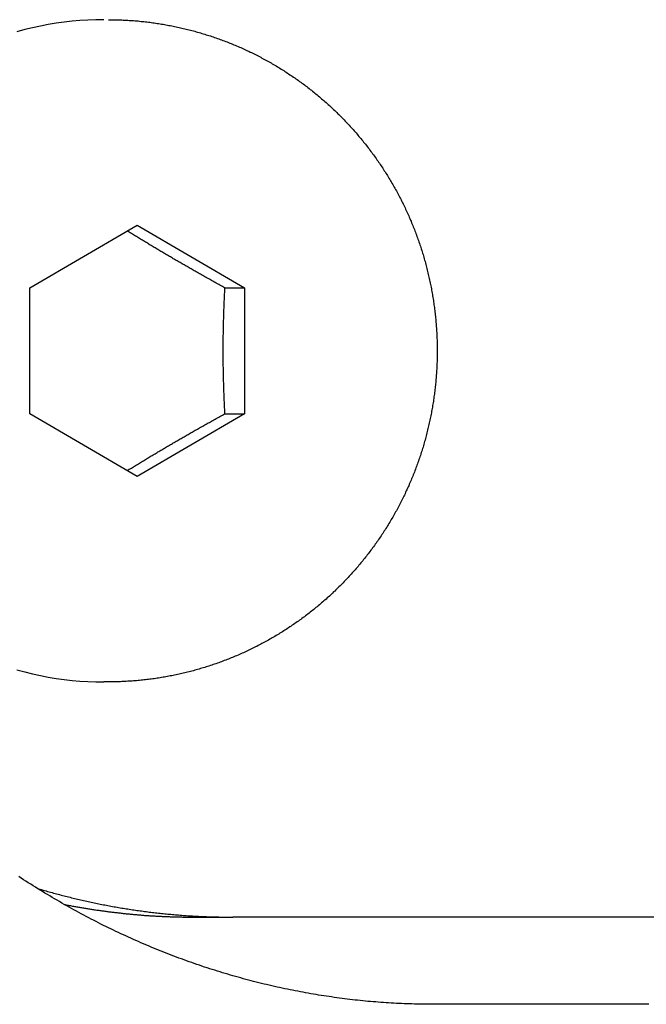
# Model space of a CAD drawing. Extents: x 987 to 2641, y 1244 to 2490.
# Tile 89 of 138: x 2503 to 2510, y 1841 to 1853. Entities that reach past the tile are written whole.
import ezdxf

# ---------------------------------------------------------------- set-up
doc = ezdxf.new("R2010")
doc.units = 0
doc.layers.add('KF_GRAVIS_8_REAR', color=7, linetype='CONTINUOUS')

# ---------------------------------------------------------------- blocks, each defined once
blk = doc.blocks.new('KF_GRAVIS_8_REAR')
at = {"layer": 'KF_GRAVIS_8_REAR'}
for p, q in [((-10.89474, -296.2783), (-9.66372, -295.55662)), ((-9.66372, -295.55662), (-8.43272, -296.27832)), ((-10.89475, -297.72168), (-10.89474, -296.2783)), ((-8.65846, -296.27832), (-8.43272, -296.27832)), ((-8.43272, -296.27832), (-8.43273, -297.7217)), ((-9.66375, -298.44338), (-10.89475, -297.72168)), ((-8.43273, -297.7217), (-9.66375, -298.44338)), ((-8.65847, -297.7217), (-8.43273, -297.7217)), ((-9.99367, -300.8), (-10.04576, -300.8)), ((-9.00267, -303.5), (-8.56855, -303.5)), ((46.58068, -303.5), (-8.56855, -303.5))]:
    blk.add_line(p, q, dxfattribs=at)
for points in [[(-10.0458, -293.2, 0), (-10.1376, -293.201, 0), (-10.2294, -293.205, 0), (-10.3211, -293.21, 0), (-10.4126, -293.218, 0), (-10.5039, -293.229, 0), (-10.5949, -293.241, 0), (-10.6855, -293.256, 0), (-10.7758, -293.273, 0), (-10.8657, -293.292, 0), (-10.9551, -293.314, 0), (-11.0439, -293.338, 0)], [(-11.0439, -300.662, 0), (-10.9551, -300.686, 0), (-10.8657, -300.708, 0), (-10.7758, -300.727, 0), (-10.6855, -300.744, 0), (-10.5949, -300.759, 0), (-10.5039, -300.771, 0), (-10.4126, -300.782, 0), (-10.3211, -300.79, 0), (-10.2294, -300.795, 0), (-10.1376, -300.799, 0), (-10.0458, -300.8, 0)], [(-9.99367, -293.2, 0), (-9.97668, -293.2, 0), (-9.9597, -293.2, 0), (-9.94272, -293.2, 0), (-9.92574, -293.201, 0), (-9.90876, -293.201, 0), (-9.89178, -293.201, 0), (-9.8748, -293.202, 0), (-9.85783, -293.202, 0), (-9.84086, -293.203, 0), (-9.82389, -293.204, 0), (-9.80693, -293.205, 0), (-9.78997, -293.206, 0), (-9.77302, -293.207, 0), (-9.75607, -293.208, 0), (-9.73912, -293.209, 0), (-9.72218, -293.21, 0), (-9.70525, -293.211, 0), (-9.68832, -293.213, 0), (-9.6714, -293.214, 0), (-9.65448, -293.215, 0), (-9.63757, -293.217, 0), (-9.62067, -293.219, 0), (-9.60378, -293.22, 0), (-9.5869, -293.222, 0), (-9.57002, -293.224, 0), (-9.55315, -293.226, 0), (-9.53629, -293.228, 0), (-9.51944, -293.23, 0), (-9.50261, -293.232, 0), (-9.48578, -293.235, 0), (-9.46896, -293.237, 0), (-9.45215, -293.239, 0), (-9.43536, -293.242, 0), (-9.41857, -293.245, 0), (-9.4018, -293.247, 0), (-9.38504, -293.25, 0), (-9.36829, -293.253, 0), (-9.35156, -293.256, 0), (-9.33483, -293.259, 0), (-9.31813, -293.262, 0), (-9.30143, -293.265, 0), (-9.28475, -293.268, 0), (-9.26809, -293.271, 0), (-9.25144, -293.274, 0), (-9.23481, -293.278, 0), (-9.21819, -293.281, 0), (-9.20159, -293.285, 0), (-9.185, -293.288, 0), (-9.16843, -293.292, 0), (-9.15188, -293.296, 0), (-9.13535, -293.3, 0), (-9.11883, -293.304, 0), (-9.10233, -293.308, 0), (-9.08585, -293.312, 0), (-9.06939, -293.316, 0), (-9.05295, -293.32, 0), (-9.03653, -293.324, 0), (-9.02012, -293.329, 0), (-9.00374, -293.333, 0), (-8.98738, -293.338, 0), (-8.97104, -293.342, 0), (-8.95472, -293.347, 0), (-8.93843, -293.352, 0), (-8.92215, -293.357, 0), (-8.9059, -293.362, 0), (-8.88967, -293.366, 0), (-8.87346, -293.372, 0), (-8.85728, -293.377, 0), (-8.84112, -293.382, 0), (-8.82498, -293.387, 0), (-8.80887, -293.392, 0), (-8.79279, -293.398, 0), (-8.77673, -293.403, 0), (-8.76069, -293.409, 0), (-8.74468, -293.414, 0), (-8.7287, -293.42, 0), (-8.71274, -293.426, 0), (-8.69681, -293.432, 0), (-8.68091, -293.438, 0), (-8.66503, -293.444, 0), (-8.64918, -293.45, 0), (-8.63337, -293.456, 0), (-8.61757, -293.462, 0), (-8.60181, -293.468, 0), (-8.58608, -293.475, 0), (-8.57037, -293.481, 0), (-8.5547, -293.488, 0), (-8.53905, -293.494, 0), (-8.52344, -293.501, 0), (-8.50785, -293.507, 0), (-8.4923, -293.514, 0), (-8.47677, -293.521, 0), (-8.46128, -293.528, 0), (-8.44582, -293.535, 0), (-8.43039, -293.542, 0), (-8.415, -293.549, 0), (-8.39964, -293.556, 0), (-8.3843, -293.563, 0), (-8.36901, -293.571, 0), (-8.35374, -293.578, 0), (-8.33851, -293.586, 0), (-8.32332, -293.593, 0), (-8.30815, -293.601, 0), (-8.29303, -293.608, 0), (-8.27793, -293.616, 0), (-8.26288, -293.624, 0), (-8.24786, -293.632, 0), (-8.23287, -293.64, 0), (-8.21792, -293.648, 0), (-8.20301, -293.656, 0), (-8.18813, -293.664, 0), (-8.17329, -293.672, 0), (-8.15849, -293.68, 0), (-8.14372, -293.689, 0), (-8.129, -293.697, 0), (-8.11431, -293.706, 0), (-8.09966, -293.714, 0), (-8.08505, -293.723, 0), (-8.07048, -293.731, 0), (-8.05594, -293.74, 0), (-8.04145, -293.749, 0), (-8.027, -293.758, 0), (-8.01259, -293.767, 0), (-7.99822, -293.776, 0), (-7.98389, -293.785, 0), (-7.9696, -293.794, 0), (-7.95535, -293.803, 0), (-7.94114, -293.812, 0), (-7.92698, -293.821, 0), (-7.91286, -293.831, 0), (-7.89878, -293.84, 0), (-7.88474, -293.85, 0), (-7.87075, -293.859, 0), (-7.8568, -293.869, 0), (-7.8429, -293.879, 0), (-7.82904, -293.888, 0), (-7.81523, -293.898, 0), (-7.80145, -293.908, 0), (-7.78773, -293.918, 0), (-7.77405, -293.928, 0), (-7.76042, -293.938, 0), (-7.74683, -293.948, 0), (-7.73329, -293.958, 0), (-7.71979, -293.968, 0), (-7.70634, -293.979, 0), (-7.69294, -293.989, 0), (-7.67959, -294, 0), (-7.66628, -294.01, 0), (-7.65302, -294.021, 0), (-7.63981, -294.031, 0), (-7.62665, -294.042, 0), (-7.61354, -294.052, 0), (-7.60047, -294.063, 0), (-7.58746, -294.074, 0), (-7.57449, -294.085, 0), (-7.56158, -294.096, 0), (-7.54871, -294.107, 0), (-7.53589, -294.118, 0), (-7.52312, -294.129, 0), (-7.5104, -294.14, 0), (-7.49774, -294.151, 0), (-7.48512, -294.163, 0), (-7.47256, -294.174, 0), (-7.46004, -294.185, 0), (-7.44758, -294.197, 0), (-7.43517, -294.208, 0), (-7.42281, -294.22, 0), (-7.4105, -294.232, 0), (-7.39825, -294.243, 0), (-7.38604, -294.255, 0), (-7.37389, -294.267, 0), (-7.3618, -294.279, 0), (-7.34975, -294.29, 0), (-7.33776, -294.302, 0), (-7.32583, -294.314, 0), (-7.31394, -294.326, 0), (-7.30212, -294.338, 0), (-7.29034, -294.351, 0), (-7.27862, -294.363, 0), (-7.26696, -294.375, 0), (-7.25535, -294.387, 0), (-7.24379, -294.4, 0), (-7.23229, -294.412, 0), (-7.22085, -294.425, 0), (-7.20946, -294.437, 0), (-7.19813, -294.45, 0), (-7.18685, -294.462, 0), (-7.17563, -294.475, 0), (-7.16447, -294.488, 0), (-7.15336, -294.5, 0), (-7.14232, -294.513, 0), (-7.13132, -294.526, 0), (-7.12039, -294.539, 0), (-7.10952, -294.552, 0), (-7.0987, -294.565, 0), (-7.08794, -294.578, 0), (-7.07724, -294.591, 0), (-7.0666, -294.604, 0), (-7.05601, -294.617, 0), (-7.04549, -294.63, 0), (-7.03503, -294.644, 0), (-7.02462, -294.657, 0), (-7.01428, -294.67, 0), (-7.00399, -294.684, 0), (-6.99377, -294.697, 0), (-6.98361, -294.711, 0), (-6.9735, -294.724, 0), (-6.96346, -294.738, 0), (-6.95348, -294.752, 0), (-6.94356, -294.765, 0), (-6.9337, -294.779, 0), (-6.92391, -294.793, 0), (-6.91417, -294.807, 0), (-6.9045, -294.82, 0), (-6.89489, -294.834, 0), (-6.88535, -294.848, 0), (-6.87586, -294.862, 0), (-6.86644, -294.876, 0), (-6.85709, -294.89, 0), (-6.84779, -294.904, 0), (-6.83856, -294.919, 0), (-6.82939, -294.933, 0), (-6.82029, -294.947, 0), (-6.81125, -294.961, 0), (-6.80227, -294.976, 0), (-6.79336, -294.99, 0), (-6.78451, -295.004, 0), (-6.77573, -295.019, 0), (-6.76701, -295.033, 0), (-6.75835, -295.048, 0), (-6.74976, -295.062, 0), (-6.74123, -295.077, 0), (-6.73277, -295.091, 0), (-6.72438, -295.106, 0), (-6.71605, -295.121, 0), (-6.70778, -295.135, 0), (-6.69958, -295.15, 0), (-6.69145, -295.165, 0), (-6.68338, -295.18, 0), (-6.67537, -295.195, 0), (-6.66744, -295.21, 0), (-6.65956, -295.224, 0), (-6.65176, -295.239, 0), (-6.64402, -295.254, 0), (-6.63635, -295.269, 0), (-6.62874, -295.285, 0), (-6.6212, -295.3, 0), (-6.61373, -295.315, 0), (-6.60633, -295.33, 0), (-6.59899, -295.345, 0), (-6.59172, -295.36, 0), (-6.58452, -295.376, 0), (-6.57738, -295.391, 0), (-6.57031, -295.406, 0), (-6.56331, -295.422, 0), (-6.55638, -295.437, 0), (-6.54951, -295.452, 0), (-6.54272, -295.468, 0), (-6.53599, -295.483, 0), (-6.52933, -295.499, 0), (-6.52274, -295.514, 0), (-6.51622, -295.53, 0), (-6.50977, -295.546, 0), (-6.50338, -295.561, 0), (-6.49707, -295.577, 0), (-6.49082, -295.592, 0), (-6.48464, -295.608, 0), (-6.47854, -295.624, 0), (-6.4725, -295.64, 0), (-6.46653, -295.655, 0), (-6.46063, -295.671, 0), (-6.45481, -295.687, 0), (-6.44905, -295.703, 0), (-6.44336, -295.719, 0), (-6.43774, -295.735, 0), (-6.4322, -295.751, 0), (-6.42672, -295.767, 0), (-6.42132, -295.783, 0), (-6.41598, -295.799, 0), (-6.41072, -295.815, 0), (-6.40553, -295.831, 0), (-6.40041, -295.847, 0), (-6.39536, -295.863, 0), (-6.39039, -295.879, 0), (-6.38548, -295.895, 0), (-6.38065, -295.911, 0), (-6.37589, -295.927, 0), (-6.3712, -295.944, 0), (-6.36658, -295.96, 0), (-6.36203, -295.976, 0), (-6.35756, -295.992, 0), (-6.35316, -296.009, 0), (-6.34883, -296.025, 0), (-6.34457, -296.041, 0), (-6.34039, -296.057, 0), (-6.33628, -296.074, 0), (-6.33224, -296.09, 0), (-6.32827, -296.107, 0), (-6.32437, -296.123, 0), (-6.32055, -296.139, 0), (-6.3168, -296.156, 0), (-6.31312, -296.172, 0), (-6.30952, -296.189, 0), (-6.30598, -296.205, 0), (-6.30252, -296.222, 0), (-6.29914, -296.238, 0), (-6.29582, -296.255, 0), (-6.29258, -296.271, 0), (-6.28941, -296.288, 0), (-6.28632, -296.304, 0), (-6.28329, -296.321, 0), (-6.28034, -296.338, 0), (-6.27746, -296.354, 0), (-6.27466, -296.371, 0), (-6.27193, -296.387, 0), (-6.26927, -296.404, 0), (-6.26668, -296.421, 0), (-6.26417, -296.437, 0), (-6.26173, -296.454, 0), (-6.25937, -296.471, 0), (-6.25707, -296.488, 0), (-6.25485, -296.504, 0), (-6.25271, -296.521, 0), (-6.25064, -296.538, 0), (-6.24864, -296.554, 0), (-6.24671, -296.571, 0), (-6.24486, -296.588, 0), (-6.24308, -296.605, 0), (-6.24137, -296.621, 0), (-6.23974, -296.638, 0), (-6.23819, -296.655, 0), (-6.2367, -296.672, 0), (-6.23529, -296.689, 0), (-6.23395, -296.705, 0), (-6.23269, -296.722, 0), (-6.2315, -296.739, 0), (-6.23039, -296.756, 0), (-6.22934, -296.773, 0), (-6.22838, -296.789, 0), (-6.22748, -296.806, 0), (-6.22666, -296.823, 0), (-6.22592, -296.84, 0), (-6.22525, -296.857, 0), (-6.22465, -296.874, 0), (-6.22413, -296.89, 0), (-6.22368, -296.907, 0), (-6.2233, -296.924, 0), (-6.223, -296.941, 0), (-6.22278, -296.958, 0), (-6.22263, -296.975, 0), (-6.22255, -296.992, 0), (-6.22255, -297.008, 0), (-6.22262, -297.025, 0), (-6.22277, -297.042, 0), (-6.22299, -297.059, 0), (-6.22328, -297.076, 0), (-6.22365, -297.093, 0), (-6.2241, -297.11, 0), (-6.22462, -297.126, 0), (-6.22521, -297.143, 0), (-6.22588, -297.16, 0), (-6.22663, -297.177, 0), (-6.22744, -297.194, 0), (-6.22834, -297.211, 0), (-6.2293, -297.227, 0), (-6.23034, -297.244, 0), (-6.23146, -297.261, 0), (-6.23265, -297.278, 0), (-6.23391, -297.295, 0), (-6.23525, -297.311, 0), (-6.23666, -297.328, 0), (-6.23815, -297.345, 0), (-6.23971, -297.362, 0), (-6.24134, -297.379, 0), (-6.24305, -297.395, 0), (-6.24483, -297.412, 0), (-6.24668, -297.429, 0), (-6.24861, -297.446, 0), (-6.25061, -297.462, 0), (-6.25269, -297.479, 0), (-6.25484, -297.496, 0), (-6.25706, -297.512, 0), (-6.25935, -297.529, 0), (-6.26172, -297.546, 0), (-6.26416, -297.563, 0), (-6.26668, -297.579, 0), (-6.26927, -297.596, 0), (-6.27193, -297.613, 0), (-6.27466, -297.629, 0), (-6.27747, -297.646, 0), (-6.28035, -297.662, 0), (-6.28331, -297.679, 0), (-6.28633, -297.696, 0), (-6.28943, -297.712, 0), (-6.2926, -297.729, 0), (-6.29585, -297.745, 0), (-6.29917, -297.762, 0), (-6.30256, -297.778, 0), (-6.30602, -297.795, 0), (-6.30955, -297.811, 0), (-6.31316, -297.828, 0), (-6.31684, -297.844, 0), (-6.32059, -297.861, 0), (-6.32442, -297.877, 0), (-6.32831, -297.893, 0), (-6.33228, -297.91, 0), (-6.33632, -297.926, 0), (-6.34043, -297.943, 0), (-6.34462, -297.959, 0), (-6.34887, -297.975, 0), (-6.3532, -297.991, 0), (-6.3576, -298.008, 0), (-6.36207, -298.024, 0), (-6.36662, -298.04, 0), (-6.37123, -298.056, 0), (-6.37592, -298.073, 0), (-6.38068, -298.089, 0), (-6.38551, -298.105, 0), (-6.39041, -298.121, 0), (-6.39538, -298.137, 0), (-6.40042, -298.153, 0), (-6.40554, -298.169, 0), (-6.41073, -298.185, 0), (-6.41598, -298.201, 0), (-6.42131, -298.217, 0), (-6.42671, -298.233, 0), (-6.43218, -298.249, 0), (-6.43772, -298.265, 0), (-6.44334, -298.281, 0), (-6.44902, -298.297, 0), (-6.45477, -298.313, 0), (-6.4606, -298.329, 0), (-6.46649, -298.345, 0), (-6.47246, -298.36, 0), (-6.4785, -298.376, 0), (-6.4846, -298.392, 0), (-6.49078, -298.408, 0), (-6.49702, -298.423, 0), (-6.50334, -298.439, 0), (-6.50972, -298.454, 0), (-6.51618, -298.47, 0), (-6.5227, -298.486, 0), (-6.52929, -298.501, 0), (-6.53595, -298.517, 0), (-6.54268, -298.532, 0), (-6.54948, -298.548, 0), (-6.55634, -298.563, 0), (-6.56328, -298.578, 0), (-6.57028, -298.594, 0), (-6.57735, -298.609, 0), (-6.58449, -298.624, 0), (-6.5917, -298.64, 0), (-6.59897, -298.655, 0), (-6.60631, -298.67, 0), (-6.61372, -298.685, 0), (-6.62119, -298.7, 0), (-6.62874, -298.715, 0), (-6.63634, -298.731, 0), (-6.64402, -298.746, 0), (-6.65176, -298.761, 0), (-6.65957, -298.775, 0), (-6.66744, -298.79, 0), (-6.67539, -298.805, 0), (-6.68339, -298.82, 0), (-6.69146, -298.835, 0), (-6.6996, -298.85, 0), (-6.7078, -298.865, 0), (-6.71607, -298.879, 0), (-6.72441, -298.894, 0), (-6.73281, -298.909, 0), (-6.74127, -298.923, 0), (-6.7498, -298.938, 0), (-6.75839, -298.952, 0), (-6.76705, -298.967, 0), (-6.77577, -298.981, 0), (-6.78455, -298.996, 0), (-6.7934, -299.01, 0), (-6.80232, -299.024, 0), (-6.81129, -299.039, 0), (-6.82033, -299.053, 0), (-6.82944, -299.067, 0), (-6.83861, -299.081, 0), (-6.84784, -299.096, 0), (-6.85713, -299.11, 0), (-6.86648, -299.124, 0), (-6.8759, -299.138, 0), (-6.88538, -299.152, 0), (-6.89493, -299.166, 0), (-6.90453, -299.18, 0), (-6.9142, -299.193, 0), (-6.92393, -299.207, 0), (-6.93372, -299.221, 0), (-6.94358, -299.235, 0), (-6.95349, -299.248, 0), (-6.96347, -299.262, 0), (-6.9735, -299.276, 0), (-6.9836, -299.289, 0), (-6.99376, -299.303, 0), (-7.00398, -299.316, 0), (-7.01426, -299.33, 0), (-7.0246, -299.343, 0), (-7.035, -299.356, 0), (-7.04546, -299.37, 0), (-7.05598, -299.383, 0), (-7.06656, -299.396, 0), (-7.0772, -299.409, 0), (-7.0879, -299.422, 0), (-7.09866, -299.435, 0), (-7.10948, -299.448, 0), (-7.12035, -299.461, 0), (-7.13128, -299.474, 0), (-7.14227, -299.487, 0), (-7.15332, -299.5, 0), (-7.16443, -299.512, 0), (-7.17559, -299.525, 0), (-7.18681, -299.538, 0), (-7.19809, -299.55, 0), (-7.20942, -299.563, 0), (-7.22081, -299.575, 0), (-7.23226, -299.588, 0), (-7.24376, -299.6, 0), (-7.25532, -299.613, 0), (-7.26693, -299.625, 0), (-7.2786, -299.637, 0), (-7.29032, -299.649, 0), (-7.3021, -299.662, 0), (-7.31393, -299.674, 0), (-7.32582, -299.686, 0), (-7.33776, -299.698, 0), (-7.34975, -299.71, 0), (-7.3618, -299.721, 0), (-7.3739, -299.733, 0), (-7.38605, -299.745, 0), (-7.39825, -299.757, 0), (-7.41051, -299.768, 0), (-7.42282, -299.78, 0), (-7.43518, -299.792, 0), (-7.4476, -299.803, 0), (-7.46006, -299.815, 0), (-7.47258, -299.826, 0), (-7.48515, -299.837, 0), (-7.49777, -299.849, 0), (-7.51044, -299.86, 0), (-7.52316, -299.871, 0), (-7.53592, -299.882, 0), (-7.54874, -299.893, 0), (-7.56161, -299.904, 0), (-7.57453, -299.915, 0), (-7.5875, -299.926, 0), (-7.60052, -299.937, 0), (-7.61358, -299.947, 0), (-7.62669, -299.958, 0), (-7.63986, -299.969, 0), (-7.65307, -299.979, 0), (-7.66632, -299.99, 0), (-7.67963, -300, 0), (-7.69298, -300.011, 0), (-7.70638, -300.021, 0), (-7.71982, -300.032, 0), (-7.73332, -300.042, 0), (-7.74685, -300.052, 0), (-7.76044, -300.062, 0), (-7.77407, -300.072, 0), (-7.78775, -300.082, 0), (-7.80147, -300.092, 0), (-7.81523, -300.102, 0), (-7.82904, -300.112, 0), (-7.8429, -300.121, 0), (-7.8568, -300.131, 0), (-7.87074, -300.141, 0), (-7.88473, -300.15, 0), (-7.89876, -300.16, 0), (-7.91284, -300.169, 0), (-7.92696, -300.179, 0), (-7.94112, -300.188, 0), (-7.95532, -300.197, 0), (-7.96957, -300.206, 0), (-7.98386, -300.215, 0), (-7.99819, -300.224, 0), (-8.01256, -300.233, 0), (-8.02697, -300.242, 0), (-8.04142, -300.251, 0), (-8.05591, -300.26, 0), (-8.07044, -300.269, 0), (-8.08502, -300.277, 0), (-8.09963, -300.286, 0), (-8.11428, -300.294, 0), (-8.12897, -300.303, 0), (-8.14369, -300.311, 0), (-8.15846, -300.32, 0), (-8.17326, -300.328, 0), (-8.1881, -300.336, 0), (-8.20298, -300.344, 0), (-8.2179, -300.352, 0), (-8.23285, -300.36, 0), (-8.24784, -300.368, 0), (-8.26286, -300.376, 0), (-8.27792, -300.384, 0), (-8.29301, -300.392, 0), (-8.30814, -300.399, 0), (-8.32331, -300.407, 0), (-8.33851, -300.414, 0), (-8.35374, -300.422, 0), (-8.36901, -300.429, 0), (-8.38431, -300.436, 0), (-8.39964, -300.444, 0), (-8.415, -300.451, 0), (-8.4304, -300.458, 0), (-8.44583, -300.465, 0), (-8.4613, -300.472, 0), (-8.47679, -300.479, 0), (-8.49231, -300.486, 0), (-8.50787, -300.493, 0), (-8.52346, -300.499, 0), (-8.53907, -300.506, 0), (-8.55472, -300.512, 0), (-8.5704, -300.519, 0), (-8.5861, -300.525, 0), (-8.60184, -300.532, 0), (-8.6176, -300.538, 0), (-8.63339, -300.544, 0), (-8.64921, -300.55, 0), (-8.66506, -300.556, 0), (-8.68094, -300.562, 0), (-8.69684, -300.568, 0), (-8.71277, -300.574, 0), (-8.72872, -300.58, 0), (-8.74471, -300.585, 0), (-8.76071, -300.591, 0), (-8.77675, -300.597, 0), (-8.79281, -300.602, 0), (-8.80889, -300.608, 0), (-8.825, -300.613, 0), (-8.84113, -300.618, 0), (-8.85729, -300.623, 0), (-8.87347, -300.628, 0), (-8.88968, -300.634, 0), (-8.9059, -300.638, 0), (-8.92215, -300.643, 0), (-8.93843, -300.648, 0), (-8.95472, -300.653, 0), (-8.97104, -300.658, 0), (-8.98738, -300.662, 0), (-9.00374, -300.667, 0), (-9.02012, -300.671, 0), (-9.03652, -300.676, 0), (-9.05294, -300.68, 0), (-9.06938, -300.684, 0), (-9.08584, -300.688, 0), (-9.10232, -300.692, 0), (-9.11881, -300.696, 0), (-9.13533, -300.7, 0), (-9.15186, -300.704, 0), (-9.16842, -300.708, 0), (-9.18498, -300.712, 0), (-9.20157, -300.715, 0), (-9.21817, -300.719, 0), (-9.23479, -300.722, 0), (-9.25142, -300.726, 0), (-9.26807, -300.729, 0), (-9.28474, -300.732, 0), (-9.30142, -300.735, 0), (-9.31811, -300.738, 0), (-9.33482, -300.742, 0), (-9.35154, -300.744, 0), (-9.36828, -300.747, 0), (-9.38502, -300.75, 0), (-9.40178, -300.753, 0), (-9.41856, -300.756, 0), (-9.43534, -300.758, 0), (-9.45214, -300.761, 0), (-9.46895, -300.763, 0), (-9.48576, -300.765, 0), (-9.50259, -300.768, 0), (-9.51943, -300.77, 0), (-9.53628, -300.772, 0), (-9.55314, -300.774, 0), (-9.57001, -300.776, 0), (-9.58689, -300.778, 0), (-9.60377, -300.78, 0), (-9.62067, -300.781, 0), (-9.63757, -300.783, 0), (-9.65448, -300.785, 0), (-9.67139, -300.786, 0), (-9.68831, -300.787, 0), (-9.70524, -300.789, 0), (-9.72218, -300.79, 0), (-9.73912, -300.791, 0), (-9.75606, -300.792, 0), (-9.77301, -300.793, 0), (-9.78997, -300.794, 0), (-9.80693, -300.795, 0), (-9.82389, -300.796, 0), (-9.84086, -300.797, 0), (-9.85783, -300.798, 0), (-9.8748, -300.798, 0), (-9.89178, -300.799, 0), (-9.90876, -300.799, 0), (-9.92574, -300.799, 0), (-9.94272, -300.8, 0), (-9.9597, -300.8, 0), (-9.97668, -300.8, 0), (-9.99367, -300.8, 0)], [(-6.27847, -304.5, 0), (-6.30778, -304.5, 0), (-6.33712, -304.5, 0), (-6.36649, -304.5, 0), (-6.39587, -304.499, 0), (-6.42527, -304.499, 0), (-6.4547, -304.498, 0), (-6.48414, -304.497, 0), (-6.5136, -304.496, 0), (-6.54308, -304.496, 0), (-6.57258, -304.495, 0), (-6.60209, -304.493, 0), (-6.63163, -304.492, 0), (-6.66118, -304.491, 0), (-6.69074, -304.489, 0), (-6.72032, -304.488, 0), (-6.74992, -304.486, 0), (-6.77953, -304.484, 0), (-6.80916, -304.482, 0), (-6.8388, -304.48, 0), (-6.86845, -304.478, 0), (-6.89812, -304.476, 0), (-6.9278, -304.473, 0), (-6.95749, -304.471, 0), (-6.9872, -304.468, 0), (-7.01691, -304.466, 0), (-7.04664, -304.463, 0), (-7.07637, -304.46, 0), (-7.10612, -304.457, 0), (-7.13587, -304.454, 0), (-7.16564, -304.451, 0), (-7.19541, -304.447, 0), (-7.22519, -304.444, 0), (-7.25498, -304.44, 0), (-7.28478, -304.437, 0), (-7.31458, -304.433, 0), (-7.34439, -304.429, 0), (-7.3742, -304.425, 0), (-7.40402, -304.421, 0), (-7.43385, -304.416, 0), (-7.46368, -304.412, 0), (-7.49351, -304.408, 0), (-7.52335, -304.403, 0), (-7.55319, -304.398, 0), (-7.58303, -304.394, 0), (-7.61287, -304.389, 0), (-7.64272, -304.384, 0), (-7.67257, -304.379, 0), (-7.70242, -304.373, 0), (-7.73227, -304.368, 0), (-7.76211, -304.362, 0), (-7.79196, -304.357, 0), (-7.82181, -304.351, 0), (-7.85166, -304.345, 0), (-7.8815, -304.339, 0), (-7.91134, -304.333, 0), (-7.94118, -304.327, 0), (-7.97102, -304.321, 0), (-8.00085, -304.315, 0), (-8.03067, -304.308, 0), (-8.0605, -304.302, 0), (-8.09031, -304.295, 0), (-8.12013, -304.288, 0), (-8.14993, -304.281, 0), (-8.17973, -304.274, 0), (-8.20953, -304.267, 0), (-8.23931, -304.26, 0), (-8.26909, -304.253, 0), (-8.29886, -304.245, 0), (-8.32862, -304.237, 0), (-8.35837, -304.23, 0), (-8.38811, -304.222, 0), (-8.41784, -304.214, 0), (-8.44756, -304.206, 0), (-8.47727, -304.198, 0), (-8.50697, -304.19, 0), (-8.53666, -304.181, 0), (-8.56633, -304.173, 0), (-8.59599, -304.164, 0), (-8.62564, -304.155, 0), (-8.65528, -304.147, 0), (-8.6849, -304.138, 0), (-8.7145, -304.129, 0), (-8.74409, -304.12, 0), (-8.77367, -304.11, 0), (-8.80322, -304.101, 0), (-8.83277, -304.091, 0), (-8.86229, -304.082, 0), (-8.8918, -304.072, 0), (-8.92129, -304.062, 0), (-8.95075, -304.052, 0), (-8.9802, -304.042, 0), (-9.00962, -304.032, 0), (-9.03902, -304.022, 0), (-9.0684, -304.011, 0), (-9.09776, -304.001, 0), (-9.12709, -303.99, 0), (-9.15641, -303.98, 0), (-9.18569, -303.969, 0), (-9.21496, -303.958, 0), (-9.24419, -303.947, 0), (-9.27341, -303.936, 0), (-9.3026, -303.924, 0), (-9.33176, -303.913, 0), (-9.3609, -303.902, 0), (-9.39001, -303.89, 0), (-9.4191, -303.878, 0), (-9.44815, -303.866, 0), (-9.47719, -303.855, 0), (-9.50619, -303.843, 0), (-9.53517, -303.83, 0), (-9.56411, -303.818, 0), (-9.59303, -303.806, 0), (-9.62192, -303.793, 0), (-9.65079, -303.781, 0), (-9.67962, -303.768, 0), (-9.70842, -303.755, 0), (-9.73719, -303.742, 0), (-9.76593, -303.729, 0), (-9.79464, -303.716, 0), (-9.82332, -303.703, 0), (-9.85197, -303.69, 0), (-9.88059, -303.676, 0), (-9.90917, -303.663, 0), (-9.93772, -303.649, 0), (-9.96624, -303.635, 0), (-9.99473, -303.622, 0), (-10.0232, -303.608, 0), (-10.0516, -303.594, 0), (-10.08, -303.579, 0), (-10.1083, -303.565, 0), (-10.1366, -303.551, 0), (-10.1649, -303.536, 0), (-10.1932, -303.522, 0), (-10.2214, -303.507, 0), (-10.2495, -303.492, 0), (-10.2777, -303.477, 0), (-10.3058, -303.462, 0), (-10.3338, -303.447, 0), (-10.3618, -303.432, 0), (-10.3898, -303.416, 0), (-10.4178, -303.401, 0), (-10.4457, -303.385, 0), (-10.4735, -303.37, 0), (-10.5014, -303.354, 0), (-10.5291, -303.338, 0), (-10.5569, -303.322, 0), (-10.5846, -303.306, 0), (-10.6123, -303.29, 0), (-10.6399, -303.273, 0), (-10.6675, -303.257, 0), (-10.695, -303.241, 0), (-10.7225, -303.224, 0), (-10.75, -303.207, 0), (-10.7774, -303.19, 0), (-10.8047, -303.173, 0), (-10.8321, -303.156, 0), (-10.8594, -303.139, 0), (-10.8866, -303.122, 0), (-10.9138, -303.105, 0), (-10.9409, -303.087, 0), (-10.968, -303.07, 0), (-10.9951, -303.052, 0), (-11.0221, -303.034, 0)], [(-8.65846, -296.278, 0), (-8.6729, -296.27, 0), (-8.6872, -296.262, 0), (-8.70137, -296.255, 0), (-8.71541, -296.247, 0), (-8.72933, -296.239, 0), (-8.74313, -296.231, 0), (-8.75682, -296.224, 0), (-8.77039, -296.216, 0), (-8.78385, -296.209, 0), (-8.79721, -296.201, 0), (-8.81046, -296.194, 0), (-8.82361, -296.186, 0), (-8.83666, -296.179, 0), (-8.84961, -296.172, 0), (-8.86247, -296.165, 0), (-8.87524, -296.157, 0), (-8.88793, -296.15, 0), (-8.90053, -296.143, 0), (-8.91305, -296.136, 0), (-8.92549, -296.129, 0), (-8.93785, -296.122, 0), (-8.95013, -296.115, 0), (-8.96234, -296.108, 0), (-8.97449, -296.101, 0), (-8.98656, -296.094, 0), (-8.99857, -296.088, 0), (-9.01052, -296.081, 0), (-9.02241, -296.074, 0), (-9.03423, -296.067, 0), (-9.046, -296.061, 0), (-9.05772, -296.054, 0), (-9.06938, -296.047, 0), (-9.08099, -296.041, 0), (-9.09256, -296.034, 0), (-9.10407, -296.027, 0), (-9.11554, -296.021, 0), (-9.12697, -296.014, 0), (-9.13836, -296.008, 0), (-9.14971, -296.001, 0), (-9.16103, -295.994, 0), (-9.17231, -295.988, 0), (-9.18355, -295.981, 0), (-9.19477, -295.975, 0), (-9.20595, -295.968, 0), (-9.21711, -295.962, 0), (-9.22824, -295.956, 0), (-9.23935, -295.949, 0), (-9.25044, -295.943, 0), (-9.26151, -295.936, 0), (-9.27255, -295.93, 0), (-9.28359, -295.923, 0), (-9.2946, -295.917, 0), (-9.3056, -295.91, 0), (-9.3166, -295.904, 0), (-9.32758, -295.897, 0), (-9.33855, -295.891, 0), (-9.34952, -295.884, 0), (-9.36048, -295.878, 0), (-9.37144, -295.871, 0), (-9.3824, -295.865, 0), (-9.39337, -295.859, 0), (-9.40433, -295.852, 0), (-9.4153, -295.845, 0), (-9.42627, -295.839, 0), (-9.43725, -295.832, 0), (-9.44824, -295.826, 0), (-9.45925, -295.819, 0), (-9.47026, -295.813, 0), (-9.4813, -295.806, 0), (-9.49234, -295.8, 0), (-9.50341, -295.793, 0), (-9.5145, -295.786, 0), (-9.52561, -295.78, 0), (-9.53674, -295.773, 0), (-9.54791, -295.766, 0), (-9.55909, -295.759, 0), (-9.57031, -295.753, 0), (-9.58157, -295.746, 0), (-9.59285, -295.739, 0), (-9.60417, -295.732, 0), (-9.61553, -295.725, 0), (-9.62693, -295.718, 0), (-9.63837, -295.711, 0), (-9.64986, -295.704, 0), (-9.66139, -295.697, 0), (-9.67297, -295.69, 0), (-9.6846, -295.683, 0), (-9.69629, -295.676, 0), (-9.70803, -295.669, 0), (-9.71982, -295.662, 0), (-9.73168, -295.654, 0), (-9.7436, -295.647, 0), (-9.75558, -295.64, 0), (-9.76763, -295.632, 0), (-9.77975, -295.625, 0)], [(-8.65847, -297.722, 0), (-8.65934, -297.704, 0), (-8.66018, -297.687, 0), (-8.661, -297.67, 0), (-8.6618, -297.653, 0), (-8.66258, -297.636, 0), (-8.66333, -297.619, 0), (-8.66406, -297.603, 0), (-8.66477, -297.586, 0), (-8.66545, -297.57, 0), (-8.66612, -297.554, 0), (-8.66676, -297.538, 0), (-8.66739, -297.522, 0), (-8.66799, -297.506, 0), (-8.66858, -297.49, 0), (-8.66914, -297.474, 0), (-8.66969, -297.459, 0), (-8.67021, -297.443, 0), (-8.67072, -297.428, 0), (-8.67121, -297.413, 0), (-8.67168, -297.397, 0), (-8.67213, -297.382, 0), (-8.67256, -297.367, 0), (-8.67298, -297.352, 0), (-8.67337, -297.337, 0), (-8.67375, -297.323, 0), (-8.67412, -297.308, 0), (-8.67446, -297.293, 0), (-8.67479, -297.278, 0), (-8.6751, -297.264, 0), (-8.67539, -297.249, 0), (-8.67567, -297.235, 0), (-8.67593, -297.22, 0), (-8.67617, -297.206, 0), (-8.67639, -297.192, 0), (-8.6766, -297.177, 0), (-8.6768, -297.163, 0), (-8.67697, -297.149, 0), (-8.67713, -297.134, 0), (-8.67728, -297.12, 0), (-8.67741, -297.106, 0), (-8.67752, -297.092, 0), (-8.67761, -297.078, 0), (-8.67769, -297.064, 0), (-8.67776, -297.049, 0), (-8.67781, -297.035, 0), (-8.67784, -297.021, 0), (-8.67785, -297.007, 0), (-8.67785, -296.993, 0), (-8.67784, -296.979, 0), (-8.6778, -296.965, 0), (-8.67776, -296.951, 0), (-8.67769, -296.937, 0), (-8.67761, -296.922, 0), (-8.67752, -296.908, 0), (-8.6774, -296.894, 0), (-8.67728, -296.88, 0), (-8.67713, -296.866, 0), (-8.67697, -296.851, 0), (-8.67679, -296.837, 0), (-8.6766, -296.823, 0), (-8.67639, -296.809, 0), (-8.67616, -296.794, 0), (-8.67592, -296.78, 0), (-8.67566, -296.765, 0), (-8.67539, -296.751, 0), (-8.67509, -296.736, 0), (-8.67478, -296.722, 0), (-8.67446, -296.707, 0), (-8.67411, -296.692, 0), (-8.67375, -296.678, 0), (-8.67337, -296.663, 0), (-8.67297, -296.648, 0), (-8.67256, -296.633, 0), (-8.67212, -296.618, 0), (-8.67167, -296.603, 0), (-8.6712, -296.587, 0), (-8.67071, -296.572, 0), (-8.67021, -296.557, 0), (-8.66968, -296.541, 0), (-8.66913, -296.526, 0), (-8.66857, -296.51, 0), (-8.66798, -296.494, 0), (-8.66738, -296.478, 0), (-8.66675, -296.462, 0), (-8.66611, -296.446, 0), (-8.66544, -296.43, 0), (-8.66476, -296.414, 0), (-8.66405, -296.397, 0), (-8.66332, -296.381, 0), (-8.66256, -296.364, 0), (-8.66179, -296.347, 0), (-8.66099, -296.33, 0), (-8.66017, -296.313, 0), (-8.65933, -296.296, 0), (-8.65846, -296.278, 0)], [(-9.77977, -298.375, 0), (-9.76765, -298.368, 0), (-9.7556, -298.36, 0), (-9.74362, -298.353, 0), (-9.7317, -298.346, 0), (-9.71984, -298.338, 0), (-9.70805, -298.331, 0), (-9.69631, -298.324, 0), (-9.68462, -298.317, 0), (-9.67299, -298.31, 0), (-9.66141, -298.303, 0), (-9.64988, -298.296, 0), (-9.63839, -298.289, 0), (-9.62695, -298.282, 0), (-9.61555, -298.275, 0), (-9.60419, -298.268, 0), (-9.59287, -298.261, 0), (-9.58158, -298.254, 0), (-9.57033, -298.247, 0), (-9.55911, -298.241, 0), (-9.54792, -298.234, 0), (-9.53676, -298.227, 0), (-9.52563, -298.22, 0), (-9.51452, -298.214, 0), (-9.50343, -298.207, 0), (-9.49236, -298.2, 0), (-9.48131, -298.194, 0), (-9.47028, -298.187, 0), (-9.45927, -298.181, 0), (-9.44826, -298.174, 0), (-9.43727, -298.168, 0), (-9.42629, -298.161, 0), (-9.41531, -298.155, 0), (-9.40435, -298.148, 0), (-9.39338, -298.141, 0), (-9.38242, -298.135, 0), (-9.37146, -298.129, 0), (-9.3605, -298.122, 0), (-9.34954, -298.116, 0), (-9.33857, -298.109, 0), (-9.3276, -298.103, 0), (-9.31661, -298.096, 0), (-9.30562, -298.09, 0), (-9.29462, -298.083, 0), (-9.2836, -298.077, 0), (-9.27257, -298.07, 0), (-9.26152, -298.064, 0), (-9.25046, -298.057, 0), (-9.23937, -298.051, 0), (-9.22826, -298.045, 0), (-9.21713, -298.038, 0), (-9.20597, -298.032, 0), (-9.19479, -298.025, 0), (-9.18357, -298.019, 0), (-9.17232, -298.012, 0), (-9.16105, -298.006, 0), (-9.14973, -297.999, 0), (-9.13838, -297.992, 0), (-9.12699, -297.986, 0), (-9.11556, -297.979, 0), (-9.10409, -297.973, 0), (-9.09257, -297.966, 0), (-9.08101, -297.959, 0), (-9.0694, -297.953, 0), (-9.05773, -297.946, 0), (-9.04602, -297.939, 0), (-9.03425, -297.933, 0), (-9.02242, -297.926, 0), (-9.01054, -297.919, 0), (-8.99859, -297.912, 0), (-8.98658, -297.906, 0), (-8.9745, -297.899, 0), (-8.96236, -297.892, 0), (-8.95015, -297.885, 0), (-8.93786, -297.878, 0), (-8.9255, -297.871, 0), (-8.91306, -297.864, 0), (-8.90054, -297.857, 0), (-8.88794, -297.85, 0), (-8.87526, -297.843, 0), (-8.86249, -297.835, 0), (-8.84962, -297.828, 0), (-8.83667, -297.821, 0), (-8.82362, -297.814, 0), (-8.81047, -297.806, 0), (-8.79722, -297.799, 0), (-8.78387, -297.791, 0), (-8.7704, -297.784, 0), (-8.75683, -297.776, 0), (-8.74315, -297.769, 0), (-8.72935, -297.761, 0), (-8.71543, -297.753, 0), (-8.70138, -297.745, 0), (-8.68721, -297.738, 0), (-8.67291, -297.73, 0), (-8.65847, -297.722, 0)], [(-10.8124, -303.169, 0), (-10.7954, -303.174, 0), (-10.7783, -303.179, 0), (-10.7613, -303.184, 0), (-10.7442, -303.189, 0), (-10.7271, -303.194, 0), (-10.71, -303.199, 0), (-10.6929, -303.204, 0), (-10.6758, -303.209, 0), (-10.6586, -303.213, 0), (-10.6415, -303.218, 0), (-10.6243, -303.223, 0), (-10.6072, -303.228, 0), (-10.59, -303.232, 0), (-10.5728, -303.237, 0), (-10.5556, -303.241, 0), (-10.5384, -303.246, 0), (-10.5212, -303.25, 0), (-10.5039, -303.255, 0), (-10.4867, -303.259, 0), (-10.4695, -303.264, 0), (-10.4522, -303.268, 0), (-10.4349, -303.272, 0), (-10.4177, -303.277, 0), (-10.4004, -303.281, 0), (-10.3831, -303.285, 0), (-10.3658, -303.289, 0), (-10.3485, -303.293, 0), (-10.3312, -303.297, 0), (-10.3138, -303.301, 0), (-10.2965, -303.305, 0), (-10.2791, -303.309, 0), (-10.2618, -303.313, 0), (-10.2444, -303.317, 0), (-10.227, -303.321, 0), (-10.2097, -303.325, 0), (-10.1923, -303.328, 0), (-10.1749, -303.332, 0), (-10.1575, -303.336, 0), (-10.14, -303.339, 0), (-10.1226, -303.343, 0), (-10.1052, -303.346, 0), (-10.0877, -303.35, 0), (-10.0703, -303.353, 0), (-10.0528, -303.357, 0), (-10.0354, -303.36, 0), (-10.0179, -303.363, 0), (-10.0004, -303.367, 0), (-9.98296, -303.37, 0), (-9.96547, -303.373, 0), (-9.94797, -303.376, 0), (-9.93046, -303.38, 0), (-9.91295, -303.383, 0), (-9.89543, -303.386, 0), (-9.8779, -303.389, 0), (-9.86037, -303.392, 0), (-9.84283, -303.395, 0), (-9.82529, -303.398, 0), (-9.80774, -303.4, 0), (-9.79018, -303.403, 0), (-9.77261, -303.406, 0), (-9.75504, -303.409, 0), (-9.73746, -303.411, 0), (-9.71988, -303.414, 0), (-9.70229, -303.417, 0), (-9.6847, -303.419, 0), (-9.6671, -303.422, 0), (-9.64949, -303.424, 0), (-9.63188, -303.427, 0), (-9.61427, -303.429, 0), (-9.59664, -303.432, 0), (-9.57902, -303.434, 0), (-9.56138, -303.436, 0), (-9.54375, -303.438, 0), (-9.52611, -303.441, 0), (-9.50846, -303.443, 0), (-9.49081, -303.445, 0), (-9.47315, -303.447, 0), (-9.45549, -303.449, 0), (-9.43782, -303.451, 0), (-9.42015, -303.453, 0), (-9.40248, -303.455, 0), (-9.3848, -303.457, 0), (-9.36712, -303.459, 0), (-9.34943, -303.461, 0), (-9.33174, -303.462, 0), (-9.31404, -303.464, 0), (-9.29635, -303.466, 0), (-9.27864, -303.467, 0), (-9.26094, -303.469, 0), (-9.24323, -303.471, 0), (-9.22552, -303.472, 0), (-9.2078, -303.474, 0), (-9.19008, -303.475, 0), (-9.17236, -303.476, 0), (-9.15463, -303.478, 0), (-9.1369, -303.479, 0), (-9.11917, -303.48, 0), (-9.10144, -303.482, 0), (-9.0837, -303.483, 0), (-9.06596, -303.484, 0), (-9.04822, -303.485, 0), (-9.03047, -303.486, 0), (-9.01273, -303.487, 0), (-8.99498, -303.488, 0), (-8.97722, -303.489, 0), (-8.95947, -303.49, 0), (-8.94172, -303.491, 0), (-8.92396, -303.492, 0), (-8.9062, -303.493, 0), (-8.88844, -303.493, 0), (-8.87068, -303.494, 0), (-8.85291, -303.495, 0), (-8.83515, -303.495, 0), (-8.81738, -303.496, 0), (-8.79961, -303.497, 0), (-8.78184, -303.497, 0), (-8.76407, -303.498, 0), (-8.7463, -303.498, 0), (-8.72853, -303.498, 0), (-8.71075, -303.499, 0), (-8.69298, -303.499, 0), (-8.67521, -303.499, 0), (-8.65743, -303.499, 0), (-8.63965, -303.5, 0), (-8.62188, -303.5, 0), (-8.6041, -303.5, 0), (-8.58633, -303.5, 0), (-8.56855, -303.5, 0)], [(-10.5012, -303.354, 0), (-10.4897, -303.356, 0), (-10.4781, -303.358, 0), (-10.4665, -303.361, 0), (-10.4549, -303.363, 0), (-10.4434, -303.365, 0), (-10.4318, -303.367, 0), (-10.4202, -303.369, 0), (-10.4086, -303.372, 0), (-10.397, -303.374, 0), (-10.3854, -303.376, 0), (-10.3738, -303.378, 0), (-10.3622, -303.38, 0), (-10.3506, -303.382, 0), (-10.339, -303.384, 0), (-10.3274, -303.386, 0), (-10.3158, -303.388, 0), (-10.3042, -303.39, 0), (-10.2926, -303.392, 0), (-10.2809, -303.394, 0), (-10.2693, -303.396, 0), (-10.2577, -303.398, 0), (-10.246, -303.4, 0), (-10.2344, -303.402, 0), (-10.2228, -303.403, 0), (-10.2111, -303.405, 0), (-10.1995, -303.407, 0), (-10.1879, -303.409, 0), (-10.1762, -303.411, 0), (-10.1646, -303.413, 0), (-10.1529, -303.414, 0), (-10.1413, -303.416, 0), (-10.1296, -303.418, 0), (-10.1179, -303.419, 0), (-10.1063, -303.421, 0), (-10.0946, -303.423, 0), (-10.0829, -303.424, 0), (-10.0713, -303.426, 0), (-10.0596, -303.428, 0), (-10.0479, -303.429, 0), (-10.0363, -303.431, 0), (-10.0246, -303.432, 0), (-10.0129, -303.434, 0), (-10.0012, -303.435, 0), (-9.98953, -303.437, 0), (-9.97784, -303.438, 0), (-9.96615, -303.44, 0), (-9.95446, -303.441, 0), (-9.94276, -303.443, 0), (-9.93107, -303.444, 0), (-9.91937, -303.446, 0), (-9.90767, -303.447, 0), (-9.89597, -303.448, 0), (-9.88426, -303.45, 0), (-9.87256, -303.451, 0), (-9.86085, -303.452, 0), (-9.84914, -303.454, 0), (-9.83743, -303.455, 0), (-9.82571, -303.456, 0), (-9.814, -303.457, 0), (-9.80228, -303.459, 0), (-9.79056, -303.46, 0), (-9.77884, -303.461, 0), (-9.76712, -303.462, 0), (-9.75539, -303.463, 0), (-9.74367, -303.465, 0), (-9.73194, -303.466, 0), (-9.72021, -303.467, 0), (-9.70848, -303.468, 0), (-9.69674, -303.469, 0), (-9.68501, -303.47, 0), (-9.67327, -303.471, 0), (-9.66154, -303.472, 0), (-9.6498, -303.473, 0), (-9.63806, -303.474, 0), (-9.62632, -303.475, 0), (-9.61457, -303.476, 0), (-9.60283, -303.477, 0), (-9.59108, -303.478, 0), (-9.57934, -303.479, 0), (-9.56759, -303.479, 0), (-9.55584, -303.48, 0), (-9.54409, -303.481, 0), (-9.53234, -303.482, 0), (-9.52058, -303.483, 0), (-9.50883, -303.483, 0), (-9.49707, -303.484, 0), (-9.48532, -303.485, 0), (-9.47356, -303.486, 0), (-9.4618, -303.486, 0), (-9.45004, -303.487, 0), (-9.43828, -303.488, 0), (-9.42652, -303.488, 0), (-9.41476, -303.489, 0), (-9.40299, -303.49, 0), (-9.39123, -303.49, 0), (-9.37946, -303.491, 0), (-9.3677, -303.491, 0), (-9.35593, -303.492, 0), (-9.34416, -303.492, 0), (-9.33239, -303.493, 0), (-9.32062, -303.493, 0), (-9.30885, -303.494, 0), (-9.29708, -303.494, 0), (-9.28531, -303.495, 0), (-9.27354, -303.495, 0), (-9.26177, -303.496, 0), (-9.24999, -303.496, 0), (-9.23822, -303.496, 0), (-9.22645, -303.497, 0), (-9.21467, -303.497, 0), (-9.2029, -303.497, 0), (-9.19112, -303.498, 0), (-9.17934, -303.498, 0), (-9.16757, -303.498, 0), (-9.15579, -303.498, 0), (-9.14401, -303.499, 0), (-9.13224, -303.499, 0), (-9.12046, -303.499, 0), (-9.10868, -303.499, 0), (-9.0969, -303.499, 0), (-9.08512, -303.5, 0), (-9.07335, -303.5, 0), (-9.06157, -303.5, 0), (-9.04979, -303.5, 0), (-9.03801, -303.5, 0), (-9.02623, -303.5, 0), (-9.01445, -303.5, 0), (-9.00267, -303.5, 0)], [(-3.79362, -304.5, 0), (-4.0013, -304.5, 0), (-4.20887, -304.5, 0), (-4.41633, -304.5, 0), (-4.62368, -304.5, 0), (-4.83092, -304.5, 0), (-5.03805, -304.5, 0), (-5.24506, -304.5, 0), (-5.45197, -304.5, 0), (-5.65876, -304.5, 0), (-5.86544, -304.5, 0), (-6.07201, -304.5, 0), (-6.27847, -304.5, 0)]]:
    blk.add_polyline3d(points, dxfattribs=at)

msp = doc.modelspace()

# ---------------------------------------------------------------- block references
at = {"layer": 'KF_GRAVIS_8_REAR'}
msp.add_blockref('KF_GRAVIS_8_REAR', (2514.017, 2145.913), dxfattribs=at)

doc.saveas('drawing.dxf')
